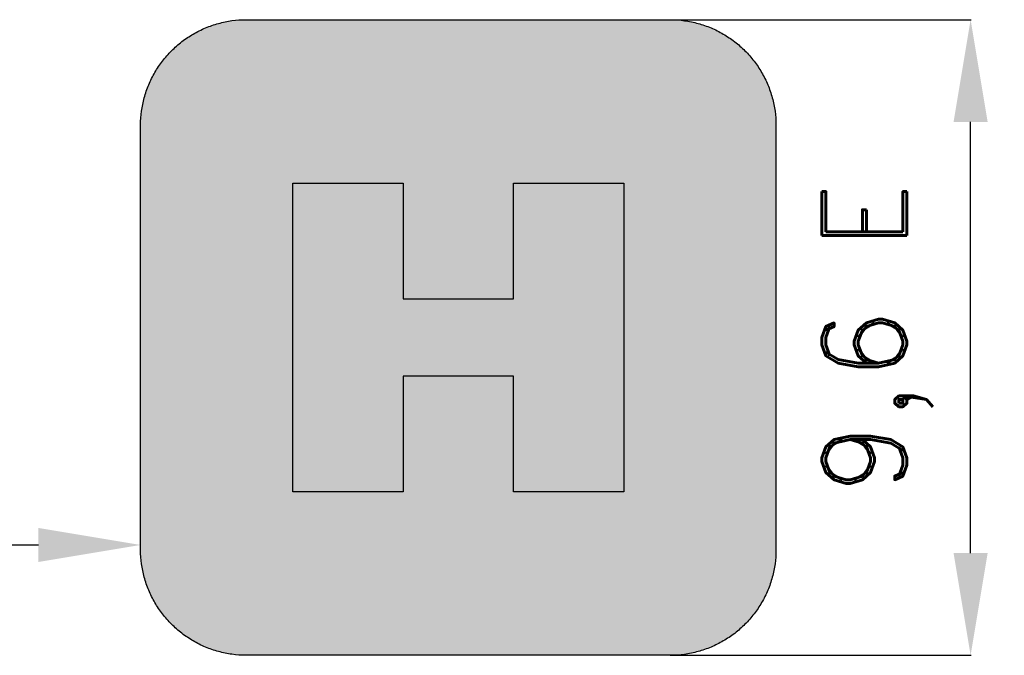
# Model space of a CAD drawing. Header units: millimetres. Extents: x 323 to 1308, y -2862 to -561.
# Tile 3 of 5: x 1019 to 1308, y -2672 to -2485. Entities that reach past the tile are written whole.
import ezdxf

# ---------------------------------------------------------------- set-up
doc = ezdxf.new("R2010")
doc.units = ezdxf.units.MM
doc.header["$LTSCALE"] = 5
doc.layers.add('Kóty', color=2, linetype='Continuous')
doc.layers.add('Značka', color=7, linetype='Continuous')
doc.styles.get("Standard").update_dxf_attribs({"font": 'romand.shx', "height": 25})
doc.dimstyles.get("Standard").update_dxf_attribs({"dimtxt": 25, "dimasz": 30, "dimexe": 0.18, "dimexo": 0.0625, "dimgap": 12.5, "dimtad": 1, "dimdec": 0, "dimzin": 0, "dimdsep": 46, "dimtxsty": 'Standard', "dimcen": 0.09, "dimadec": 0, "dimazin": 0, "dimtfac": 1, "dimtdec": 0, "dimtofl": 0, "dimtmove": 0, "dimatfit": 3, "dimfxl": 1, "dimtolj": 1, "dimtzin": 0, "dimarcsym": 0})

# ---------------------------------------------------------------- blocks, each defined once
blk = doc.blocks.new('*D9')
at = {"layer": 'Defpoints', "color": 0, "transparency": 16777216}
for p in [(920.5313781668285, -2626.9644205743), (1054.254507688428, -2639.363267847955), (1054.254507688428, -2640.651395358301)]:
    blk.add_point(p, dxfattribs=at)
at = {"layer": 'Kóty', "color": 0, "lineweight": -2, "transparency": 16777216}
for p, q in [((920.5313781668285, -2627.0269205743), (920.5313781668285, -2639.543267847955)), ((950.5313781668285, -2639.363267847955), (1024.254507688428, -2639.363267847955)), ((1054.254507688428, -2640.588895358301), (1054.254507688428, -2639.183267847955))]:
    blk.add_line(p, q, dxfattribs=at)
at = {"layer": 'Kóty', "color": 0, "transparency": 16777216}
for points in [[(950.5313781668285, -2634.363267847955), (950.5313781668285, -2644.363267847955), (920.5313781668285, -2639.363267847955)], [(1024.254507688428, -2634.363267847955), (1024.254507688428, -2644.363267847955), (1054.254507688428, -2639.363267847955)]]:
    blk.add_solid(points, dxfattribs=at)
at = {"layer": 'Kóty', "color": 0, "transparency": 16777216, "insert": (987.3929429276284, -2614.363267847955), "char_height": 25, "attachment_point": 5}
blk.add_mtext('\\A1;5 E', dxfattribs=at)
blk = doc.blocks.new('*D10')
at = {"layer": 'Defpoints', "color": 0, "transparency": 16777216}
for p in [(1209.774507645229, -2485.131395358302), (1298.045295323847, -2485.131395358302), (1209.774507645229, -2671.755395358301)]:
    blk.add_point(p, dxfattribs=at)
at = {"layer": 'Kóty', "color": 0, "lineweight": -2, "transparency": 16777216}
for p, q in [((1209.837007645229, -2485.131395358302), (1298.225295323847, -2485.131395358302)), ((1298.045295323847, -2641.755395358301), (1298.045295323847, -2515.131395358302)), ((1209.837007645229, -2671.755395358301), (1298.225295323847, -2671.755395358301))]:
    blk.add_line(p, q, dxfattribs=at)
at = {"layer": 'Kóty', "color": 0, "transparency": 16777216}
for points in [[(1293.045295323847, -2515.131395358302), (1303.045295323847, -2515.131395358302), (1298.045295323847, -2485.131395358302)], [(1293.045295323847, -2641.755395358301), (1303.045295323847, -2641.755395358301), (1298.045295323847, -2671.755395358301)]]:
    blk.add_solid(points, dxfattribs=at)
at = {"layer": 'Kóty', "color": 0, "transparency": 16777216, "insert": (1270.664342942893, -2578.443395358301), "char_height": 25, "attachment_point": 5, "rotation": 90}
blk.add_mtext('\\A1;9,6 E', dxfattribs=at)

msp = doc.modelspace()

# ---------------------------------------------------------------- hatches: boundary and pattern name
at = {"layer": 'Značka'}
h = msp.add_hatch(color=170, dxfattribs=at)
h.dxf.hatch_style = 1
edge = h.paths.add_edge_path(flags=17)
edge.add_line((1085.358507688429, -2671.7553953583), (1085.236369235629, -2671.7550303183))
edge.add_line((1085.236369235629, -2671.7550303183), (1085.114219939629, -2671.7544358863))
edge.add_arc((1085.289387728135, -2640.444556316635), 31.31036956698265, 262.30688113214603, 269.6794535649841, ccw=False)
edge.add_arc((1084.901968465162, -2643.257999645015), 28.47038745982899, 254.20199946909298, 262.3215812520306, ccw=False)
edge.add_arc((1084.126575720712, -2643.73032526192), 27.81166100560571, 247.1661659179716, 255.4742686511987, ccw=False)
edge.add_arc((1084.7023356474, -2642.353735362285), 29.30380282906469, 239.2876152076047, 247.1731252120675, ccw=False)
edge.add_arc((1084.612545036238, -2641.605341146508), 29.9048992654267, 232.4424054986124, 240.1678738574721, ccw=False)
edge.add_arc((1084.412536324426, -2641.860402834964), 29.58078453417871, 224.6397397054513, 232.4483713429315, ccw=False)
edge.add_arc((1084.062947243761, -2641.650154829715), 29.48241775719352, 217.5708518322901, 225.4078620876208, ccw=False)
edge.add_arc((1084.039158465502, -2641.66230184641), 29.45615663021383, 209.7386404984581, 217.5803387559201, ccw=False)
edge.add_arc((1083.969809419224, -2641.255508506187), 29.60026664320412, 202.6895797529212, 210.4889544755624, ccw=False)
edge.add_arc((1084.518398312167, -2641.024324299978), 30.19557592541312, 195.0380905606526, 202.6927689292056, ccw=False)
edge.add_arc((1083.83376087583, -2640.785724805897), 29.59910519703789, 188.0096984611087, 195.8280181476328, ccw=False)
edge.add_arc((1081.665263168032, -2641.082348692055), 27.41043178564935, 179.6098116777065, 188.0273193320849, ccw=False)
edge.add_line((1054.255466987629, -2640.895683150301), (1054.254844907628, -2640.7735338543))
edge.add_line((1054.254844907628, -2640.7735338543), (1054.254507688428, -2640.651395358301))
edge.add_line((1054.254507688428, -2640.651395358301), (1054.254507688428, -2516.235395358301))
edge.add_line((1054.254507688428, -2516.235395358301), (1054.254872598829, -2516.1132568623))
edge.add_line((1054.254872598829, -2516.1132568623), (1054.255466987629, -2515.9911075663))
edge.add_arc((1085.565344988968, -2516.166277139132), 31.31036800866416, 172.3068778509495, 179.6794502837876, ccw=False)
edge.add_arc((1082.751905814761, -2515.778855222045), 28.47038966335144, 164.2020022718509, 172.3215840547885, ccw=False)
edge.add_arc((1082.279576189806, -2515.003463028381), 27.81165949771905, 157.1661655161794, 165.4742682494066, ccw=False)
edge.add_arc((1083.656166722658, -2515.579224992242), 29.30380269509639, 149.2876116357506, 157.1731216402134, ccw=False)
edge.add_arc((1084.404563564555, -2515.489432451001), 29.90490042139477, 142.4424077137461, 150.1678760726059, ccw=False)
edge.add_arc((1084.149498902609, -2515.289422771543), 29.58078274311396, 134.6397399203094, 142.4483715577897, ccw=False)
edge.add_arc((1084.359747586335, -2514.939836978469), 29.48241875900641, 127.57084847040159, 135.4078587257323, ccw=False)
edge.add_arc((1084.347603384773, -2514.916043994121), 29.45615601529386, 119.7386464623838, 127.58034471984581, ccw=False)
edge.add_arc((1084.754394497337, -2514.846698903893), 29.60026834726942, 112.68957810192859, 120.48895282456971, ccw=False)
edge.add_arc((1084.985577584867, -2515.395286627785), 30.19557611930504, 105.03808783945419, 112.6927662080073, ccw=False)
edge.add_arc((1085.22417798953, -2514.710647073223), 29.59910358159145, 98.00969849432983, 105.82801818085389, ccw=False)
edge.add_arc((1084.927554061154, -2512.542151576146), 27.41043235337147, 89.60981098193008, 98.02731863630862, ccw=False)
edge.add_line((1085.114219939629, -2485.1323548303), (1085.236369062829, -2485.131732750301))
edge.add_line((1085.236369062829, -2485.131732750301), (1085.358507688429, -2485.131395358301))
edge.add_line((1085.358507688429, -2485.131395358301), (1209.774507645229, -2485.131395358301))
edge.add_line((1209.774507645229, -2485.131395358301), (1209.896646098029, -2485.1317603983))
edge.add_line((1209.896646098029, -2485.1317603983), (1210.018795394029, -2485.1323548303))
edge.add_arc((1209.843627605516, -2516.442234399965), 31.31036956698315, 82.30688113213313, 89.67945356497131, ccw=False)
edge.add_arc((1210.231046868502, -2513.628791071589), 28.47038745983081, 74.20199946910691, 82.32158125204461, ccw=False)
edge.add_arc((1211.00643961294, -2513.15646545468), 27.81166100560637, 67.16616591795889, 75.47426865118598, ccw=False)
edge.add_arc((1210.430679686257, -2514.533055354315), 29.30380282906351, 59.28761520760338, 67.17312521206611, ccw=False)
edge.add_arc((1210.520470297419, -2515.281449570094), 29.90489926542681, 52.442405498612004, 60.16787385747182, ccw=False)
edge.add_arc((1210.720479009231, -2515.026387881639), 29.58078453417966, 44.63973970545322, 52.44837134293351, ccw=False)
edge.add_arc((1211.07006807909, -2515.23663572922), 29.48241765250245, 37.570851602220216, 45.40786185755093, ccw=False)
edge.add_arc((1211.093856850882, -2515.224488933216), 29.45615666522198, 29.738640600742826, 37.580338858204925, ccw=False)
edge.add_arc((1211.163205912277, -2515.63128236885), 29.60026671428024, 22.68958002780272, 30.48895475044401, ccw=False)
edge.add_arc((1210.61461702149, -2515.862466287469), 30.19557588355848, 15.038090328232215, 22.692768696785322, ccw=False)
edge.add_arc((1211.299254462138, -2516.101066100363), 29.59910523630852, 8.009698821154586, 15.828018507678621, ccw=False)
edge.add_arc((1213.467752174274, -2515.804441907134), 27.41043177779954, -0.39018856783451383, 8.027319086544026, ccw=False)
edge.add_line((1240.877548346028, -2515.9911075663), (1240.878170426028, -2516.1132568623))
edge.add_line((1240.878170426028, -2516.1132568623), (1240.878507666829, -2516.235395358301))
edge.add_line((1240.878507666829, -2516.235395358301), (1240.878507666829, -2640.651395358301))
edge.add_line((1240.878507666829, -2640.651395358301), (1240.878142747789, -2640.7735338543))
edge.add_line((1240.878142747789, -2640.7735338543), (1240.877548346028, -2640.895683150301))
edge.add_arc((1209.567670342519, -2640.720513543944), 31.31036801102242, 352.30687778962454, 359.6794502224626, ccw=False)
edge.add_arc((1212.381109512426, -2641.107935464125), 28.47038966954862, 344.20200221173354, 352.32158399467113, ccw=False)
edge.add_arc((1212.853439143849, -2641.883327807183), 27.81165945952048, 337.16616574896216, 345.47426848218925, ccw=False)
edge.add_arc((1211.476848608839, -2641.307565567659), 29.30380276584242, 329.28761136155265, 337.17312136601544, ccw=False)
edge.add_arc((1210.728451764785, -2641.397358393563), 29.90490035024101, 322.4424079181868, 330.1678762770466, ccw=False)
edge.add_arc((1210.983516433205, -2641.597367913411), 29.58078276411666, 314.63973987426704, 322.44837151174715, ccw=False)
edge.add_arc((1210.773267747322, -2641.946953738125), 29.48241875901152, 307.57084847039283, 315.4078587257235, ccw=False)
edge.add_arc((1210.785411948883, -2641.970746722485), 29.45615601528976, 299.7386464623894, 307.58034471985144, ccw=False)
edge.add_arc((1210.378620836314, -2642.040091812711), 29.60026834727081, 292.6895781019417, 300.488952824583, ccw=False)
edge.add_arc((1210.147437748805, -2641.491504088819), 30.19557611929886, 285.0380878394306, 292.69276620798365, ccw=False)
edge.add_arc((1209.908837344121, -2642.176143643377), 29.59910358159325, 278.00969849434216, 285.82801818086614, ccw=False)
edge.add_arc((1210.205461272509, -2644.344639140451), 27.4104323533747, 269.6098109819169, 278.0273186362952, ccw=False)
edge.add_line((1210.018795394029, -2671.7544358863), (1209.896646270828, -2671.7550579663))
edge.add_line((1209.896646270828, -2671.7550579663), (1209.774507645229, -2671.7553953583))
edge.add_line((1209.774507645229, -2671.7553953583), (1085.358507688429, -2671.7553953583))
edge = h.paths.add_edge_path(flags=17)
edge.add_line((1085.358507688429, -2671.7553953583), (1085.236369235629, -2671.7550303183))
edge.add_line((1085.236369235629, -2671.7550303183), (1085.114219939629, -2671.7544358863))
edge.add_arc((1085.289387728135, -2640.444556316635), 31.31036956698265, 262.30688113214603, 269.6794535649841, ccw=False)
edge.add_arc((1084.901968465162, -2643.257999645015), 28.47038745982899, 254.20199946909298, 262.3215812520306, ccw=False)
edge.add_arc((1084.126575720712, -2643.73032526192), 27.81166100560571, 247.1661659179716, 255.4742686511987, ccw=False)
edge.add_arc((1084.7023356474, -2642.353735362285), 29.30380282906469, 239.2876152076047, 247.1731252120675, ccw=False)
edge.add_arc((1084.612545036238, -2641.605341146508), 29.9048992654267, 232.4424054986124, 240.1678738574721, ccw=False)
edge.add_arc((1084.412536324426, -2641.860402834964), 29.58078453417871, 224.6397397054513, 232.4483713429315, ccw=False)
edge.add_arc((1084.062947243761, -2641.650154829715), 29.48241775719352, 217.5708518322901, 225.4078620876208, ccw=False)
edge.add_arc((1084.039158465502, -2641.66230184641), 29.45615663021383, 209.7386404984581, 217.5803387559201, ccw=False)
edge.add_arc((1083.969809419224, -2641.255508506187), 29.60026664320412, 202.6895797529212, 210.4889544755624, ccw=False)
edge.add_arc((1084.518398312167, -2641.024324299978), 30.19557592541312, 195.0380905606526, 202.6927689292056, ccw=False)
edge.add_arc((1083.83376087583, -2640.785724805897), 29.59910519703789, 188.0096984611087, 195.8280181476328, ccw=False)
edge.add_arc((1081.665263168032, -2641.082348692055), 27.41043178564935, 179.6098116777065, 188.0273193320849, ccw=False)
edge.add_line((1054.255466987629, -2640.895683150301), (1054.254844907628, -2640.7735338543))
edge.add_line((1054.254844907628, -2640.7735338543), (1054.254507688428, -2640.651395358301))
edge.add_line((1054.254507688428, -2640.651395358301), (1054.254507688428, -2516.235395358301))
edge.add_line((1054.254507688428, -2516.235395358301), (1054.254872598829, -2516.1132568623))
edge.add_line((1054.254872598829, -2516.1132568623), (1054.255466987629, -2515.9911075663))
edge.add_arc((1085.565344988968, -2516.166277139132), 31.31036800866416, 172.3068778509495, 179.6794502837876, ccw=False)
edge.add_arc((1082.751905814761, -2515.778855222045), 28.47038966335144, 164.2020022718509, 172.3215840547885, ccw=False)
edge.add_arc((1082.279576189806, -2515.003463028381), 27.81165949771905, 157.1661655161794, 165.4742682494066, ccw=False)
edge.add_arc((1083.656166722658, -2515.579224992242), 29.30380269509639, 149.2876116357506, 157.1731216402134, ccw=False)
edge.add_arc((1084.404563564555, -2515.489432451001), 29.90490042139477, 142.4424077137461, 150.1678760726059, ccw=False)
edge.add_arc((1084.149498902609, -2515.289422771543), 29.58078274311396, 134.6397399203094, 142.4483715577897, ccw=False)
edge.add_arc((1084.359747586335, -2514.939836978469), 29.48241875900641, 127.57084847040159, 135.4078587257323, ccw=False)
edge.add_arc((1084.347603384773, -2514.916043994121), 29.45615601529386, 119.7386464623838, 127.58034471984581, ccw=False)
edge.add_arc((1084.754394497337, -2514.846698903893), 29.60026834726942, 112.68957810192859, 120.48895282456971, ccw=False)
edge.add_arc((1084.985577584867, -2515.395286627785), 30.19557611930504, 105.03808783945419, 112.6927662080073, ccw=False)
edge.add_arc((1085.22417798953, -2514.710647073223), 29.59910358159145, 98.00969849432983, 105.82801818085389, ccw=False)
edge.add_arc((1084.927554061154, -2512.542151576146), 27.41043235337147, 89.60981098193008, 98.02731863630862, ccw=False)
edge.add_line((1085.114219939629, -2485.1323548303), (1085.236369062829, -2485.131732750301))
edge.add_line((1085.236369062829, -2485.131732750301), (1085.358507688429, -2485.131395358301))
edge.add_line((1085.358507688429, -2485.131395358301), (1209.774507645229, -2485.131395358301))
edge.add_line((1209.774507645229, -2485.131395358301), (1209.896646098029, -2485.1317603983))
edge.add_line((1209.896646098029, -2485.1317603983), (1210.018795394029, -2485.1323548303))
edge.add_arc((1209.843627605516, -2516.442234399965), 31.31036956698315, 82.30688113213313, 89.67945356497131, ccw=False)
edge.add_arc((1210.231046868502, -2513.628791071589), 28.47038745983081, 74.20199946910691, 82.32158125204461, ccw=False)
edge.add_arc((1211.00643961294, -2513.15646545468), 27.81166100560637, 67.16616591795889, 75.47426865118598, ccw=False)
edge.add_arc((1210.430679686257, -2514.533055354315), 29.30380282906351, 59.28761520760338, 67.17312521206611, ccw=False)
edge.add_arc((1210.520470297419, -2515.281449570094), 29.90489926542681, 52.442405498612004, 60.16787385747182, ccw=False)
edge.add_arc((1210.720479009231, -2515.026387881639), 29.58078453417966, 44.63973970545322, 52.44837134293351, ccw=False)
edge.add_arc((1211.07006807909, -2515.23663572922), 29.48241765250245, 37.570851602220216, 45.40786185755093, ccw=False)
edge.add_arc((1211.093856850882, -2515.224488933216), 29.45615666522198, 29.738640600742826, 37.580338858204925, ccw=False)
edge.add_arc((1211.163205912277, -2515.63128236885), 29.60026671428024, 22.68958002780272, 30.48895475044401, ccw=False)
edge.add_arc((1210.61461702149, -2515.862466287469), 30.19557588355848, 15.038090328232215, 22.692768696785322, ccw=False)
edge.add_arc((1211.299254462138, -2516.101066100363), 29.59910523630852, 8.009698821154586, 15.828018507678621, ccw=False)
edge.add_arc((1213.467752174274, -2515.804441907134), 27.41043177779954, -0.39018856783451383, 8.027319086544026, ccw=False)
edge.add_line((1240.877548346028, -2515.9911075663), (1240.878170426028, -2516.1132568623))
edge.add_line((1240.878170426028, -2516.1132568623), (1240.878507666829, -2516.235395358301))
edge.add_line((1240.878507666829, -2516.235395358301), (1240.878507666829, -2640.651395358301))
edge.add_line((1240.878507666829, -2640.651395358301), (1240.878142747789, -2640.7735338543))
edge.add_line((1240.878142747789, -2640.7735338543), (1240.877548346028, -2640.895683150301))
edge.add_arc((1209.567670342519, -2640.720513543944), 31.31036801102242, 352.30687778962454, 359.6794502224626, ccw=False)
edge.add_arc((1212.381109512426, -2641.107935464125), 28.47038966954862, 344.20200221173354, 352.32158399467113, ccw=False)
edge.add_arc((1212.853439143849, -2641.883327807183), 27.81165945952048, 337.16616574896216, 345.47426848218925, ccw=False)
edge.add_arc((1211.476848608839, -2641.307565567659), 29.30380276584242, 329.28761136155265, 337.17312136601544, ccw=False)
edge.add_arc((1210.728451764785, -2641.397358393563), 29.90490035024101, 322.4424079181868, 330.1678762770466, ccw=False)
edge.add_arc((1210.983516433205, -2641.597367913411), 29.58078276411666, 314.63973987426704, 322.44837151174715, ccw=False)
edge.add_arc((1210.773267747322, -2641.946953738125), 29.48241875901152, 307.57084847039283, 315.4078587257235, ccw=False)
edge.add_arc((1210.785411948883, -2641.970746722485), 29.45615601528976, 299.7386464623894, 307.58034471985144, ccw=False)
edge.add_arc((1210.378620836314, -2642.040091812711), 29.60026834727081, 292.6895781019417, 300.488952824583, ccw=False)
edge.add_arc((1210.147437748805, -2641.491504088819), 30.19557611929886, 285.0380878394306, 292.69276620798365, ccw=False)
edge.add_arc((1209.908837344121, -2642.176143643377), 29.59910358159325, 278.00969849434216, 285.82801818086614, ccw=False)
edge.add_arc((1210.205461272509, -2644.344639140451), 27.4104323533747, 269.6098109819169, 278.0273186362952, ccw=False)
edge.add_line((1210.018795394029, -2671.7544358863), (1209.896646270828, -2671.7550579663))
edge.add_line((1209.896646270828, -2671.7550579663), (1209.774507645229, -2671.7553953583))
edge.add_line((1209.774507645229, -2671.7553953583), (1085.358507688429, -2671.7553953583))
h = msp.add_hatch(color=170, dxfattribs=at)
h.dxf.hatch_style = 1
edge = h.paths.add_edge_path()
edge.add_line((1085.358507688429, -2671.7553953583), (1085.236369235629, -2671.7550303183))
edge.add_line((1085.236369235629, -2671.7550303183), (1085.114219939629, -2671.7544358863))
edge.add_arc((1085.289387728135, -2640.444556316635), 31.31036956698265, 262.30688113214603, 269.6794535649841, ccw=False)
edge.add_arc((1084.901968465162, -2643.257999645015), 28.47038745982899, 254.20199946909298, 262.3215812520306, ccw=False)
edge.add_arc((1084.126575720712, -2643.73032526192), 27.81166100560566, 247.166165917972, 255.4742686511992, ccw=False)
edge.add_arc((1084.7023356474, -2642.353735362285), 29.30380282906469, 239.2876152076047, 247.1731252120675, ccw=False)
edge.add_arc((1084.612545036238, -2641.605341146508), 29.90489926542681, 232.442405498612, 240.1678738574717, ccw=False)
edge.add_arc((1084.412536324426, -2641.860402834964), 29.58078453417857, 224.6397397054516, 232.44837134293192, ccw=False)
edge.add_arc((1084.062947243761, -2641.650154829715), 29.48241775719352, 217.5708518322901, 225.4078620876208, ccw=False)
edge.add_arc((1084.039158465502, -2641.66230184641), 29.45615663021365, 209.7386404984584, 217.5803387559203, ccw=False)
edge.add_arc((1083.969809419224, -2641.255508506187), 29.60026664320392, 202.6895797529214, 210.4889544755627, ccw=False)
edge.add_arc((1084.518398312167, -2641.024324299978), 30.19557592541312, 195.0380905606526, 202.6927689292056, ccw=False)
edge.add_arc((1083.83376087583, -2640.785724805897), 29.59910519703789, 188.0096984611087, 195.8280181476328, ccw=False)
edge.add_arc((1081.665263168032, -2641.082348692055), 27.41043178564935, 179.6098116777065, 188.0273193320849, ccw=False)
edge.add_line((1054.255466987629, -2640.895683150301), (1054.254844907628, -2640.7735338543))
edge.add_line((1054.254844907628, -2640.7735338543), (1054.254507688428, -2640.651395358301))
edge.add_line((1054.254507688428, -2640.651395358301), (1054.254507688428, -2516.235395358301))
edge.add_line((1054.254507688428, -2516.235395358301), (1054.254872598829, -2516.1132568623))
edge.add_line((1054.254872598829, -2516.1132568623), (1054.255466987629, -2515.9911075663))
edge.add_arc((1085.565344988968, -2516.166277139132), 31.31036800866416, 172.3068778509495, 179.6794502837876, ccw=False)
edge.add_arc((1082.751905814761, -2515.778855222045), 28.47038966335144, 164.2020022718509, 172.3215840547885, ccw=False)
edge.add_arc((1082.279576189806, -2515.003463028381), 27.81165949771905, 157.1661655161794, 165.4742682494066, ccw=False)
edge.add_arc((1083.656166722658, -2515.579224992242), 29.30380269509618, 149.2876116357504, 157.1731216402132, ccw=False)
edge.add_arc((1084.404563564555, -2515.489432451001), 29.90490042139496, 142.4424077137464, 150.1678760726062, ccw=False)
edge.add_arc((1084.149498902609, -2515.289422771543), 29.58078274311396, 134.6397399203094, 142.4483715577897, ccw=False)
edge.add_arc((1084.359747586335, -2514.939836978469), 29.48241875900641, 127.57084847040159, 135.4078587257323, ccw=False)
edge.add_arc((1084.347603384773, -2514.916043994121), 29.45615601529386, 119.7386464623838, 127.58034471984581, ccw=False)
edge.add_arc((1084.754394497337, -2514.846698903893), 29.60026834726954, 112.68957810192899, 120.48895282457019, ccw=False)
edge.add_arc((1084.985577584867, -2515.395286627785), 30.19557611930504, 105.03808783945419, 112.6927662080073, ccw=False)
edge.add_arc((1085.22417798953, -2514.710647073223), 29.59910358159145, 98.00969849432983, 105.82801818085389, ccw=False)
edge.add_arc((1084.927554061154, -2512.542151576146), 27.41043235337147, 89.60981098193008, 98.02731863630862, ccw=False)
edge.add_line((1085.114219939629, -2485.1323548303), (1085.236369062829, -2485.131732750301))
edge.add_line((1085.236369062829, -2485.131732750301), (1085.358507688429, -2485.131395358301))
edge.add_line((1085.358507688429, -2485.131395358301), (1209.774507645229, -2485.131395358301))
edge.add_line((1209.774507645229, -2485.131395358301), (1209.896646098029, -2485.1317603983))
edge.add_line((1209.896646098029, -2485.1317603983), (1210.018795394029, -2485.1323548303))
edge.add_arc((1209.843627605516, -2516.442234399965), 31.31036956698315, 82.30688113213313, 89.67945356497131, ccw=False)
edge.add_arc((1210.231046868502, -2513.628791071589), 28.47038745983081, 74.20199946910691, 82.32158125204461, ccw=False)
edge.add_arc((1211.00643961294, -2513.15646545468), 27.81166100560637, 67.16616591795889, 75.47426865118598, ccw=False)
edge.add_arc((1210.430679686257, -2514.533055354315), 29.30380282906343, 59.28761520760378, 67.17312521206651, ccw=False)
edge.add_arc((1210.52047029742, -2515.281449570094), 29.9048992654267, 52.44240549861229, 60.16787385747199, ccw=False)
edge.add_arc((1210.720479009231, -2515.026387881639), 29.58078453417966, 44.63973970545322, 52.44837134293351, ccw=False)
edge.add_arc((1211.07006807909, -2515.23663572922), 29.48241765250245, 37.570851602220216, 45.40786185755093, ccw=False)
edge.add_arc((1211.093856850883, -2515.224488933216), 29.45615666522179, 29.738640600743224, 37.58033885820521, ccw=False)
edge.add_arc((1211.163205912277, -2515.63128236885), 29.60026671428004, 22.68958002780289, 30.48895475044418, ccw=False)
edge.add_arc((1210.61461702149, -2515.862466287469), 30.19557588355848, 15.038090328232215, 22.692768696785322, ccw=False)
edge.add_arc((1211.299254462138, -2516.101066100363), 29.59910523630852, 8.009698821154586, 15.828018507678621, ccw=False)
edge.add_arc((1213.467752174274, -2515.804441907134), 27.41043177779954, -0.39018856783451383, 8.027319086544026, ccw=False)
edge.add_line((1240.877548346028, -2515.9911075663), (1240.878170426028, -2516.1132568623))
edge.add_line((1240.878170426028, -2516.1132568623), (1240.878507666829, -2516.235395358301))
edge.add_line((1240.878507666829, -2516.235395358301), (1240.878507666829, -2640.651395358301))
edge.add_line((1240.878507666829, -2640.651395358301), (1240.878142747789, -2640.7735338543))
edge.add_line((1240.878142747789, -2640.7735338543), (1240.877548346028, -2640.895683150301))
edge.add_arc((1209.567670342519, -2640.720513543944), 31.31036801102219, 352.3068777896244, 359.6794502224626, ccw=False)
edge.add_arc((1212.381109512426, -2641.107935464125), 28.4703896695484, 344.2020022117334, 352.3215839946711, ccw=False)
edge.add_arc((1212.853439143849, -2641.883327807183), 27.81165945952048, 337.16616574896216, 345.47426848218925, ccw=False)
edge.add_arc((1211.476848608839, -2641.307565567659), 29.30380276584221, 329.2876113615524, 337.1731213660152, ccw=False)
edge.add_arc((1210.728451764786, -2641.397358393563), 29.90490035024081, 322.4424079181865, 330.1678762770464, ccw=False)
edge.add_arc((1210.983516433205, -2641.597367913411), 29.58078276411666, 314.63973987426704, 322.44837151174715, ccw=False)
edge.add_arc((1210.773267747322, -2641.946953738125), 29.48241875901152, 307.57084847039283, 315.4078587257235, ccw=False)
edge.add_arc((1210.785411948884, -2641.970746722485), 29.45615601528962, 299.738646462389, 307.58034471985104, ccw=False)
edge.add_arc((1210.378620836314, -2642.040091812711), 29.60026834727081, 292.6895781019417, 300.488952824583, ccw=False)
edge.add_arc((1210.147437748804, -2641.491504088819), 30.19557611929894, 285.038087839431, 292.69276620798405, ccw=False)
edge.add_arc((1209.908837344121, -2642.176143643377), 29.59910358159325, 278.00969849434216, 285.82801818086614, ccw=False)
edge.add_arc((1210.205461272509, -2644.344639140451), 27.4104323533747, 269.6098109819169, 278.0273186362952, ccw=False)
edge.add_line((1210.018795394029, -2671.7544358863), (1209.896646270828, -2671.7550579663))
edge.add_line((1209.896646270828, -2671.7550579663), (1209.774507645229, -2671.7553953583))
edge.add_line((1209.774507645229, -2671.7553953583), (1085.358507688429, -2671.7553953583))
h = msp.add_hatch(color=255, dxfattribs=at)
h.dxf.hatch_style = 1
h.paths.add_polyline_path([(1163.766507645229, -2567.103395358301), (1163.766507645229, -2533.0833953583), (1196.166507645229, -2533.0833953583), (1196.166507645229, -2623.8033953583), (1163.766507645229, -2623.8033953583), (1163.766507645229, -2589.783395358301), (1131.366507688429, -2589.783395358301), (1131.366507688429, -2623.8033953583), (1098.966507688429, -2623.8033953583), (1098.966507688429, -2533.0833953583), (1131.366507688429, -2533.0833953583), (1131.366507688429, -2567.103395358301)])

# ---------------------------------------------------------------- linework, layer by layer
at = {"layer": 'Značka', "color": 170}
msp.add_lwpolyline([(1085.358507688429, -2671.7553953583), (1085.236369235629, -2671.7550303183), (1085.114219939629, -2671.7544358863, -0.03218001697), (1081.097957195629, -2671.473110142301, -0.0354431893), (1077.151000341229, -2670.652989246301, -0.03626682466), (1073.333985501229, -2669.362501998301, -0.03442061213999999), (1069.736040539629, -2667.547442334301, -0.03372148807), (1066.383756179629, -2665.312181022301, -0.03408477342), (1063.364658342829, -2662.645244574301, -0.03420874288), (1060.695184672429, -2659.626823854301, -0.0342292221), (1058.462460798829, -2656.273862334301, -0.03404433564), (1056.660358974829, -2652.673463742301, -0.03341226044), (1055.356913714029, -2648.8589028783, -0.03412709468), (1054.523409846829, -2644.9100854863, -0.03674482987), (1054.255466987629, -2640.895683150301), (1054.254844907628, -2640.7735338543), (1054.254507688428, -2640.651395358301), (1054.254507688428, -2516.235395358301), (1054.254872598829, -2516.1132568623), (1054.255466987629, -2515.9911075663, -0.03218001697), (1054.536792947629, -2511.974845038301, -0.0354431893), (1055.356913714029, -2508.027887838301, -0.03626682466), (1056.647400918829, -2504.2108732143, -0.03442061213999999), (1058.462460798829, -2500.612928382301, -0.03372148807), (1060.697722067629, -2497.2606438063, -0.03408477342), (1063.364658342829, -2494.241546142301, -0.03420874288), (1066.383079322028, -2491.572072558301, -0.0342292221), (1069.736040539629, -2489.339348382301, -0.03404433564), (1073.336439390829, -2487.537246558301, -0.03341226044), (1077.151000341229, -2486.2338014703, -0.03412709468), (1081.099817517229, -2485.400297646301, -0.03674482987), (1085.114219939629, -2485.1323548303), (1085.236369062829, -2485.131732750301), (1085.358507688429, -2485.131395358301), (1209.774507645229, -2485.131395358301), (1209.896646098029, -2485.1317603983), (1210.018795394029, -2485.1323548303, -0.03218001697), (1214.035058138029, -2485.413680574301, -0.0354431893), (1217.982014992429, -2486.2338014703, -0.03626682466), (1221.799029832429, -2487.524288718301, -0.03442061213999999), (1225.396974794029, -2489.339348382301, -0.03372148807), (1228.749259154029, -2491.574609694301, -0.03408477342), (1231.768356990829, -2494.241546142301, -0.03420874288), (1234.437830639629, -2497.259966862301, -0.0342292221), (1236.670554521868, -2500.612928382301, -0.03404433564), (1238.472656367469, -2504.2133269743, -0.03341226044), (1239.776101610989, -2508.027887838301, -0.03412709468), (1240.609605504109, -2511.976705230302, -0.03674482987), (1240.877548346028, -2515.9911075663), (1240.878170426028, -2516.1132568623), (1240.878507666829, -2516.235395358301), (1240.878507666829, -2640.651395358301), (1240.878142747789, -2640.7735338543), (1240.877548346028, -2640.895683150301, -0.03218001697), (1240.596222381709, -2644.911945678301, -0.0354431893), (1239.776101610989, -2648.8589028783, -0.03626682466), (1238.485614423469, -2652.675917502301, -0.03442061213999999), (1236.670554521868, -2656.273862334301, -0.03372148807), (1234.435293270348, -2659.626146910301, -0.03408477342), (1231.768356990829, -2662.645244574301, -0.03420874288), (1228.749936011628, -2665.3147181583, -0.0342292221), (1225.396974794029, -2667.547442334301, -0.03404433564), (1221.796575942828, -2669.349544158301, -0.03341226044), (1217.982014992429, -2670.652989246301, -0.03412709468), (1214.033197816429, -2671.486493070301, -0.03674482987), (1210.018795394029, -2671.7544358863), (1209.896646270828, -2671.7550579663), (1209.774507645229, -2671.7553953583), (1085.358507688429, -2671.7553953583)], format="xyb", dxfattribs=at)
at = {"layer": 'Značka', "color": 255}
msp.add_lwpolyline([(1163.766507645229, -2567.103395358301), (1163.766507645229, -2533.0833953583), (1196.166507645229, -2533.0833953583), (1196.166507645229, -2623.8033953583), (1163.766507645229, -2623.8033953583), (1163.766507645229, -2589.783395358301), (1131.366507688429, -2589.783395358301), (1131.366507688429, -2623.8033953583), (1098.966507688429, -2623.8033953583), (1098.966507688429, -2533.0833953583), (1131.366507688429, -2533.0833953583), (1131.366507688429, -2567.103395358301), (1163.766507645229, -2567.103395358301)], dxfattribs=at)

# ---------------------------------------------------------------- dimensions: what is measured, and where the dimension line sits
at = {"layer": 'Kóty'}
dim = msp.add_linear_dim(base=(1298.045295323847, -2485.131395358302), p1=(1209.774507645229, -2671.7553953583), p2=(1209.774507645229, -2485.131395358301), angle=90, text='9,6 E', dimstyle='Standard', dxfattribs=at)
dim.commit()
dim.dimension.update_dxf_attribs({"geometry": '*D10', "text_midpoint": (1270.664342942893, -2578.443395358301)})
dim = msp.add_linear_dim(base=(1054.254507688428, -2639.363267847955), p1=(920.5313781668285, -2626.9644205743), p2=(1054.254507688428, -2640.651395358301), text='5 E', dimstyle='Standard', dxfattribs=at)
dim.commit()
dim.dimension.update_dxf_attribs({"geometry": '*D9', "text_midpoint": (987.3929429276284, -2614.363267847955)})

doc.saveas('drawing.dxf')
